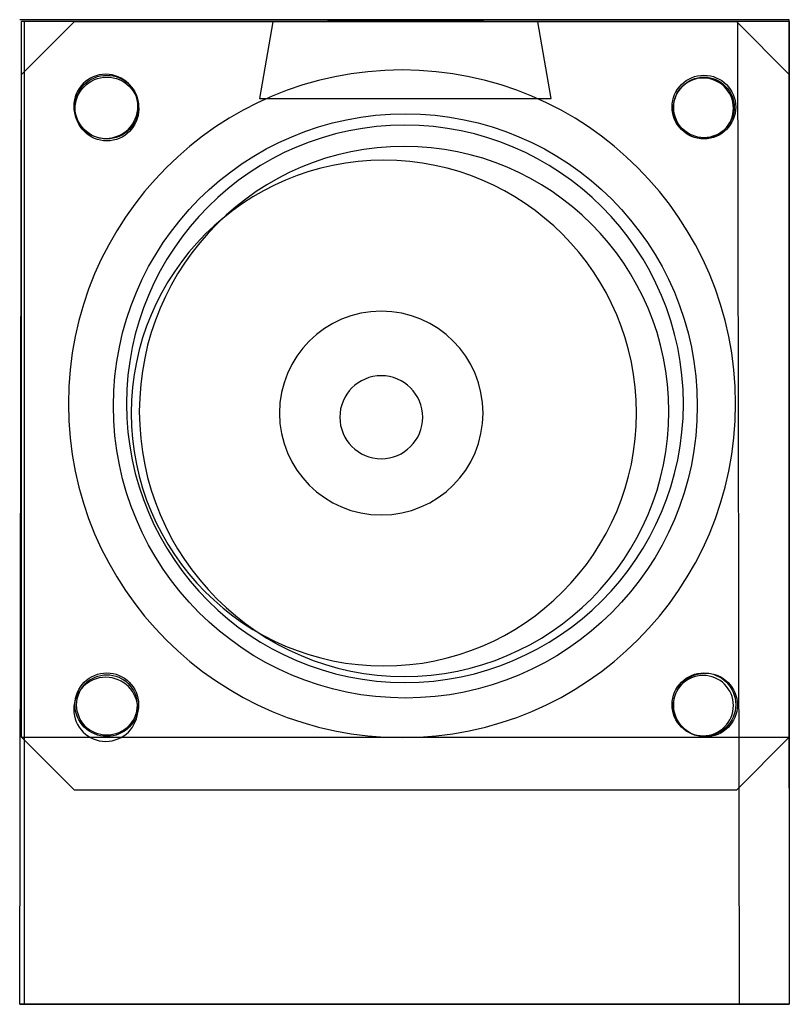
# Model space of a CAD drawing. Header units: millimetres. Extents: x 2149.83 to 2151.28, y 1359.25 to 1361.1.
import ezdxf

# ---------------------------------------------------------------- set-up
doc = ezdxf.new("R2010")
doc.units = ezdxf.units.MM
doc.header["$MEASUREMENT"] = 0
for name, color, linetype in [('CPC', 65, 'Continuous'), ('LBRACKETTOP', 132, 'Continuous'), ('LEDG', 110, 'Continuous'), ('LEDR', 232, 'Continuous'), ('LENS', 20, 'Continuous'), ('MGBOTLBRK', 122, 'Continuous'), ('MGcable', 7, 'Continuous')]:
    doc.layers.add(name, color=color, linetype=linetype)
doc.layers.add('GASKET', color=4, linetype='Continuous', lineweight=25)
doc.layers.add('LEDY', color=2, linetype='Continuous', lineweight=35)

msp = doc.modelspace()

# ---------------------------------------------------------------- linework, layer by layer
at = {"layer": 'CPC', "extrusion": (0, 0, -1)}
for p, q in [((2151.2759, 1361.103, -0.06), (2149.8259, 1361.103, -0.06)), ((2151.2759, 1359.6563, -0.06), (2151.2759, 1361.103, -0.06)), ((2149.8291, 1359.7524, -0.06), (2151.2759, 1359.7524, -0.06))]:
    msp.add_line(p, q, dxfattribs=at)
for centre, radius in [((-2149.9881, 1360.9399, 0.1548), 0.0604), ((-2151.1137, 1360.9364, 0.1548), 0.0568), ((-2150.5517, 1360.3799, 0.1548), 0.5246), ((-2150.5517, 1360.3799, 0.1548), 0.5246), ((-2151.1137, 1359.8118, 0.1548), 0.0568), ((-2149.9881, 1359.8047, 0.1548), 0.0604)]:
    msp.add_circle(centre, radius, dxfattribs=at)
at = {"layer": 'GASKET'}
for p, q in [((2149.8291, 1360.9997), (2149.9289, 1361.0994)), ((2149.8291, 1360.9997), (2149.9289, 1361.0994)), ((2149.9289, 1361.0994), (2151.1761, 1361.0994)), ((2151.1761, 1361.0994), (2151.2759, 1360.9997)), ((2149.8291, 1359.7524), (2149.8291, 1360.9997)), ((2151.2759, 1360.9997), (2151.2759, 1359.7524)), ((2149.9289, 1359.6526), (2149.8291, 1359.7524)), ((2151.2759, 1359.7524), (2151.1761, 1359.6526)), ((2151.1761, 1359.6526), (2149.9289, 1359.6526))]:
    msp.add_line(p, q, dxfattribs=at)
for centre, radius in [((2149.99, 1360.9386), 0.0599), ((2151.115, 1360.9386), 0.0599), ((2150.5525, 1360.376), 0.55), ((2149.99, 1359.8135), 0.0599), ((2151.115, 1359.8135), 0.0599)]:
    msp.add_circle(centre, radius, dxfattribs=at)
at = {"layer": 'LBRACKETTOP'}
for p, q in [((2149.8259, 1359.2494, 97.2427), (2149.8291, 1361.0994, 97.2427)), ((2151.2759, 1361.0994, 97.2427), (2149.8291, 1361.0994, 97.2427)), ((2151.2759, 1361.0994, 97.2427), (2151.2759, 1359.2494, 97.2427)), ((2151.2759, 1359.2494, 97.2427), (2149.8259, 1359.2494, 97.2427)), ((2151.2759, 1359.2494, 98.6427), (2149.8259, 1359.2494, 98.6427)), ((2149.8259, 1359.2494, 98.6427), (2149.8259, 1359.2494, 97.2427)), ((2151.2759, 1359.2494, 97.2427), (2151.2759, 1359.2494, 98.6427))]:
    msp.add_line(p, q, dxfattribs=at)
at = {"layer": 'LBRACKETTOP', "extrusion": (0, -1, 0)}
for p, q in [((2149.8259, 1359.2494, 98.6427), (2149.8259, 1359.2494, 98.1427)), ((2149.8259, 1359.2494, 98.1427), (2149.8259, 1359.2494, 97.8297)), ((2150.5509, 1359.2494, 98.6427), (2150.1759, 1359.2494, 98.6427)), ((2150.3316, 1359.2494, 98.1427), (2150.7691, 1359.2494, 98.1427)), ((2150.3316, 1359.2494, 97.8297), (2150.7691, 1359.2494, 97.8297)), ((2150.5509, 1359.2494, 98.6427), (2150.9259, 1359.2494, 98.6427))]:
    msp.add_line(p, q, dxfattribs=at)
at = {"layer": 'LBRACKETTOP', "elevation": 98.6427}
for points in [[(2151.2759, 1359.2494), (2149.8259, 1359.2494), (2149.8259, 1359.2494), (2149.8259, 1359.2494)], [(2151.2759, 1359.2494), (2149.8259, 1359.2494)]]:
    msp.add_lwpolyline(points, dxfattribs=at)
at = {"layer": 'LBRACKETTOP'}
msp.add_polyline3d([(2151.2759, 1359.2494, 98.6427), (2149.8259, 1359.2494, 98.6427), (2149.8259, 1359.2494, 97.2427), (2151.2759, 1359.2494, 97.2427), (2151.2759, 1359.2494, 98.6427)], dxfattribs=at)
for centre, radius in [((2149.9902, 1360.9349, 97.3552), 0.06), ((2151.115, 1360.9379, 97.3552), 0.057), ((2149.9902, 1359.8129, 97.3552), 0.057), ((2151.118, 1359.8129, 97.3552), 0.06)]:
    msp.add_circle(centre, radius, dxfattribs=at)
at = {"layer": 'LBRACKETTOP', "extrusion": (0, -1, 0)}
for centre, start, end in [((2150.3316, 97.9862, -1359.2494), 90, 270), ((2150.7691, 97.9862, -1359.2494), 270, 90)]:
    msp.add_arc(centre, 0.1565, start, end, dxfattribs=at)
at = {"layer": 'LEDG', "extrusion": (0.000335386, 1, 0)}
msp.add_circle((-2150.0957, 96.5927, 1361.823), 0.1465, dxfattribs=at)
at = {"layer": 'LEDR', "extrusion": (0.000335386, 1, 0)}
msp.add_circle((-2150.0957, 96.2488, 1361.823), 0.1465, dxfattribs=at)
at = {"layer": 'LEDY', "extrusion": (0.000335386, 1, 0)}
msp.add_circle((-2150.0957, 96.9367, 1361.823), 0.1465, dxfattribs=at)
at = {"layer": 'LENS'}
for p, q in [((2150.3029, 1361.0991), (2150.2778, 1360.9549)), ((2150.8022, 1361.0989), (2150.3029, 1361.0991)), ((2150.8269, 1360.9545), (2150.8022, 1361.0989)), ((2150.2778, 1360.9549), (2150.8255, 1360.9546)), ((2150.8255, 1360.9546), (2150.8269, 1360.9545))]:
    msp.add_line(p, q, dxfattribs=at)
at = {"layer": 'MGBOTLBRK', "extrusion": (0, 1e-16, -1)}
for p, q in [((2149.8342, 1361.0994, -0.1594), (2149.8342, 1359.2494, -0.1594)), ((2151.1819, 1359.2494, -0.1594), (2151.1787, 1361.0994, -0.1594))]:
    msp.add_line(p, q, dxfattribs=at)
at = {"layer": 'MGBOTLBRK', "extrusion": (-1e-16, -1, -1e-16)}
for q in [(2150.0819, 1359.2494, -1.5594), (2150.8319, 1359.2494, -1.5594)]:
    msp.add_line((2150.4569, 1359.2494, -1.5594), q, dxfattribs=at)
at = {"layer": 'MGBOTLBRK', "extrusion": (0, 1e-16, -1)}
msp.add_circle((-2150.5502, 1360.3656, 0.2719), 0.4989, dxfattribs=at)
at = {"layer": 'MGcable', "extrusion": (0, 0, -1)}
for centre, radius in [((-2150.5462, 1360.3799, 0.47), 0.6285), ((-2150.5121, 1360.3624, 0.723), 0.476), ((-2150.5071, 1360.3624, 1.5762), 0.1918), ((-2150.5071, 1360.3546, 2.2077), 0.0781)]:
    msp.add_circle(centre, radius, dxfattribs=at)

doc.saveas('drawing.dxf')
